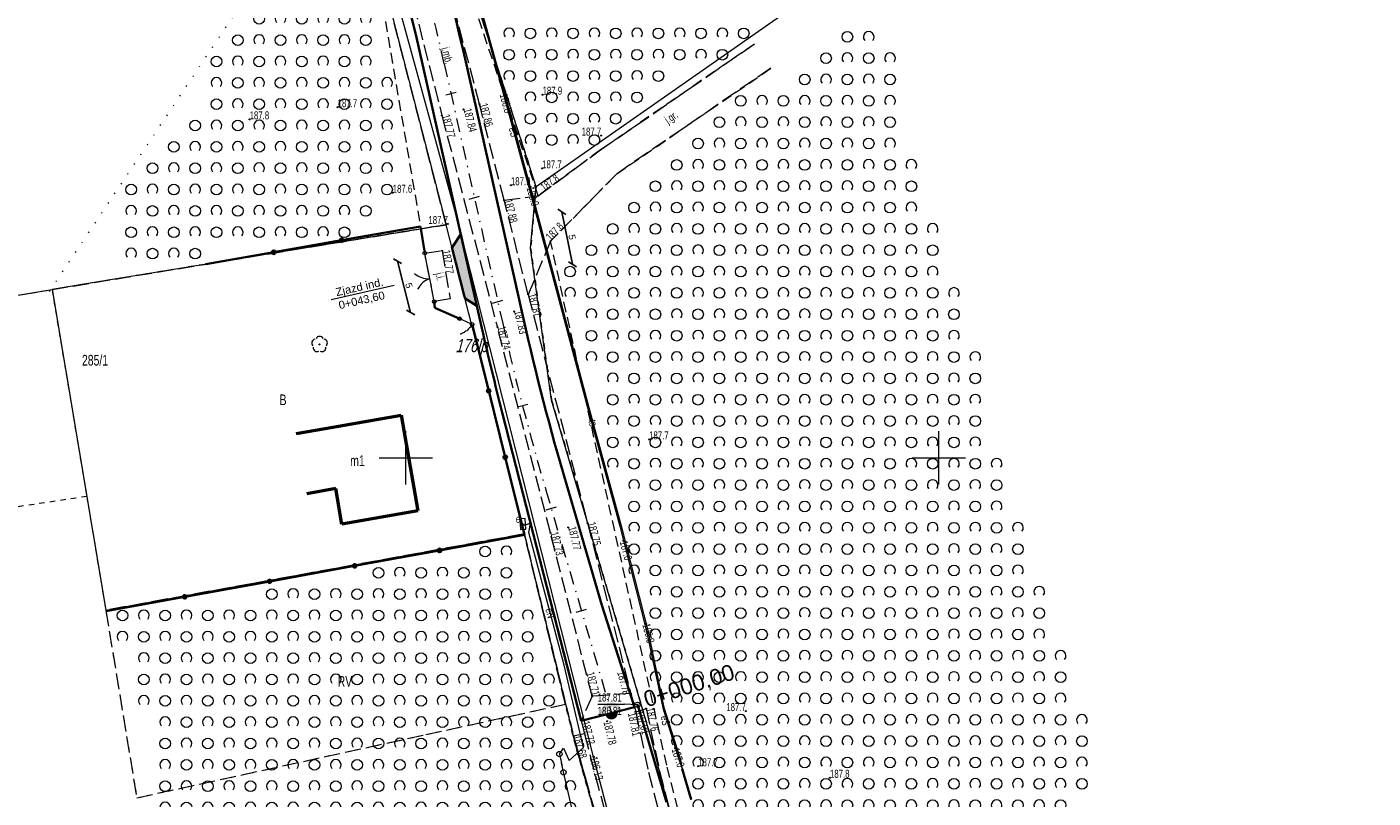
# Model space of a CAD drawing. Header units: millimetres. Extents: x 1024 to 29474, y -14562 to 6512.
# Tile 75 of 83: x 26632 to 26758, y 2933 to 3005. Entities that reach past the tile are written whole.
import ezdxf
from ezdxf.enums import TextEntityAlignment as Align

# ---------------------------------------------------------------- set-up
doc = ezdxf.new("R2010")
doc.units = ezdxf.units.MM
for name, pattern in [('1', [0]), ('2_14', [1, 0, -1]), ('2_OTKJ', [2, 1.5, -0.5]), ('2_OTZK', [1.5, 1, -0.5]), ('3_EGBU_A', [0]), ('4_SUEP_A', [0]), ('4_SULO', [0]), ('4_SUTP_A', [0]), ('4_SUWP', [0]), ('DASHDOT', [25.4, 12.7, -6.35, 0, -6.35]), ('EGDE', [0]), ('EGKK', [2, 1.5, -0.5]), ('EGUG', [1, 0.5, -0.5])]:
    doc.linetypes.add(name, pattern=pattern)
for name, color, linetype, lineweight in [('D.O. Kilometraż', 250, 'Continuous', 20), ('D.O. Kr 15x30', 7, 'Continuous', 35), ('D.O. ob 8x30', 4, 'Continuous', 25), ('D.O. opornik 12x25', 1, 'Continuous', 35), ('D.O. oś pikieta', 250, 'DASHDOT', 20), ('D.O. wymiarowanie', 7, 'Continuous', 15), ('Dzialki', 7, 'EGDE', 18), ('EGBB_E_T_0', 7, 'Continuous', 20), ('EGBB_L_1', 7, '3_EGBU_A', 50), ('Kontury', 3, 'EGKK', 18), ('Numery_dzialek', 7, 'Continuous', 9), ('Numery_konturow', 3, 'Continuous', 9), ('Numery_uzytkow', 3, 'Continuous', 9), ('OSN_EWID_T_0', 1, 'Continuous', 0), ('OTK_E_T_0', 7, 'Continuous', 0), ('OTK_L_0', 7, '2_OTKJ', 18), ('OTO_L_0', 7, 'Continuous', 35), ('OTO_L_1', 7, 'Continuous', 18), ('OTO_L_2', 7, 'Continuous', 18), ('OTR_T_0', 7, 'Continuous', 18), ('OTR_T_1', 7, 'Continuous', 18), ('OTZ_L_1', 7, '2_OTZK', 18), ('OTZ_T_0', 3, 'Continuous', 18), ('Podzial_sekcyjny_krzyze', 7, '1', 18), ('SUE_E_T_1', 1, 'Continuous', 0), ('SUE_T_4', 1, 'Continuous', 18), ('SUEP_E_T_0', 1, 'Continuous', 0), ('SUEP_L_0', 1, '4_SUEP_A', 18), ('SUER_T_0', 1, 'Continuous', 18), ('SUL_L_1', 7, '4_SULO', 35), ('SUP_T_0', 7, 'Continuous', 18), ('SUP_T_2', 7, 'Continuous', 18), ('SUTP_E_T_0', 30, 'Continuous', 0), ('SUTP_L_0', 30, '4_SUTP_A', 18), ('SUTR_T_0', 30, 'Continuous', 18), ('SUWP_L_0', 5, '4_SUWP', 18), ('SUWR_T_0', 5, 'Continuous', 18), ('Uzytki', 3, 'EGUG', 18)]:
    doc.layers.add(name, color=color, linetype=linetype, lineweight=lineweight)
doc.layers.add('D.O. kresk zjazd', color=7, linetype='Continuous', lineweight=18, true_color=0xfacfb6)
doc.styles.get("Standard").update_dxf_attribs({"font": 'arial.ttf'})
doc.dimstyles.new('ISO-25', dxfattribs={"dimscale": 0.25, "dimtxt": 2.5, "dimasz": 2.5, "dimexe": 1.25, "dimexo": 0.625, "dimtad": 1, "dimtxsty": 'Standard', "dimblk": 'OBLIQUE', "dimcen": 2.5, "dimse1": 1, "dimse2": 1, "dimadec": 0, "dimazin": 0, "dimtfac": 1, "dimtmove": 0, "dimatfit": 3, "dimfxl": 1, "dimarcsym": 0})

# ---------------------------------------------------------------- blocks, each defined once
blk = doc.blocks.new('_Oblique')
at = {"color": 0, "linetype": 'ByBlock', "lineweight": -2}
blk.add_line((-0.5, -0.5), (0.5, 0.5), dxfattribs=at)
blk = doc.blocks.new('*D190')
at = {"layer": 'D.O. wymiarowanie', "color": 0, "lineweight": -2}
blk.add_line((26682.8, 2982.87), (26681.79, 2987.78), dxfattribs=at)
at = {"layer": 'Defpoints', "color": 0}
for p in [(26678.18, 2987.04), (26681.79, 2987.78), (26679.19, 2982.13)]:
    blk.add_point(p, dxfattribs=at)
at = {"layer": 'D.O. wymiarowanie', "color": 0, "lineweight": -2, "xscale": 0.625, "yscale": 0.625, "zscale": 0.625}
for p, rotation in [((26681.79, 2987.78), 101.5911571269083), ((26682.8, 2982.87), 281.5911571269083)]:
    blk.add_blockref('_Oblique', p, dxfattribs=dict(at, rotation=rotation))
at = {"layer": 'D.O. wymiarowanie', "color": 0, "insert": (26682.76, 2985.42), "char_height": 0.625, "attachment_point": 5, "rotation": 281.5912}
blk.add_mtext('5', dxfattribs=at)
blk = doc.blocks.new('*D191')
at = {"layer": 'D.O. wymiarowanie', "color": 0, "lineweight": -2}
blk.add_line((26666.38, 2983.17), (26667.62, 2978.35), dxfattribs=at)
at = {"layer": 'Defpoints', "color": 0}
for p in [(26671.48, 2984.48), (26672.72, 2979.66), (26667.62, 2978.35)]:
    blk.add_point(p, dxfattribs=at)
at = {"layer": 'D.O. wymiarowanie', "color": 0, "lineweight": -2, "xscale": 0.625, "yscale": 0.625, "zscale": 0.625}
for p, rotation in [((26666.38, 2983.17), 104.4342420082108), ((26667.62, 2978.35), 284.4342420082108)]:
    blk.add_blockref('_Oblique', p, dxfattribs=dict(at, rotation=rotation))
at = {"layer": 'D.O. wymiarowanie', "color": 0, "insert": (26667.46, 2980.88), "char_height": 0.625, "attachment_point": 5, "rotation": 284.4342}
blk.add_mtext('5', dxfattribs=at)
blk = doc.blocks.new('2_OTRN')
at = {"linetype": 'Continuous'}
blk.add_circle((0, 0), 0.045, dxfattribs=at)
blk = doc.blocks.new('2_OTRS')
at = {"linetype": 'Continuous'}
blk.add_circle((0, 0), 0.045, dxfattribs=at)
blk = doc.blocks.new('2_OTZK')
at = {"linetype": 'Continuous'}
for centre in [(-1, 1), (1, -1)]:
    blk.add_circle(centre, 0.5, dxfattribs=at)
for centre, start, end in [((1, 1), 318.5904, 221.4096), ((-1, -1), 318.7031, 221.2969)]:
    blk.add_arc(centre, 0.5, start, end, dxfattribs=at)
blk = doc.blocks.new('2_OTZL')
at = {"linetype": 'Continuous'}
blk.add_circle((0, 0), 0.045, dxfattribs=at)
for centre, start, end in [((-0.36, 0.12), 102.1445, 221.86), ((0, 0.38), 30.1401, 149.8599), ((0.36, 0.12), 318.14, 77.8555), ((-0.22, -0.3), 174.1482, 293.8542), ((0.22, -0.3), 246.1458, 5.8518)]:
    blk.add_arc(centre, 0.375, start, end, dxfattribs=at)
blk = doc.blocks.new('4_SUES')
at = {"linetype": 'Continuous'}
for p, q in [((0.5, 0.25), (-0.5, 0.25)), ((-0.5, 0.25), (-0.5, -0.25)), ((0.5, -0.25), (0.5, 0.25)), ((-0.5, -0.25), (0.5, -0.25))]:
    blk.add_line(p, q, dxfattribs=at)
blk = doc.blocks.new('4_SUPS')
at = {"linetype": 'Continuous'}
blk.add_circle((0, 0), 0.0625, dxfattribs=at)
blk = doc.blocks.new('4_SUPP')
at = {"linetype": 'Continuous'}
blk.add_circle((0, 0), 0.25, dxfattribs=at)
blk = doc.blocks.new('4_SUPK')
at = {"linetype": 'Continuous'}
blk.add_circle((0, 0), 0.25, dxfattribs=at)
blk = doc.blocks.new('Wykno-Rudnik')
at = {"layer": 'Dzialki'}
for p, q in [((5947.19, 3284.14), (5526.34, 2990.12)), ((5504.14, 3040.12), (5517.9, 2986.58)), ((5526.34, 2990.12), (5510.14, 3040.44)), ((5525.83, 2984.38), (5526.34, 2990.12)), ((5517.9, 2986.58), (5495.24, 2982.86)), ((5521.07, 2974.24), (5517.9, 2986.58)), ((5527.8, 2970.15), (5525.83, 2984.38)), ((5495.24, 2982.86), (5484.89, 2981.16)), ((5450.38, 2975.45), (5480.95, 2980.5)), ((5484.89, 2981.16), (5480.95, 2980.5)), ((5480.95, 2980.5), (5485.99, 2950.45)), ((5524.29, 2961.56), (5521.07, 2974.24)), ((5537.16, 2938.33), (5527.8, 2970.15)), ((5525.24, 2957.6), (5524.29, 2961.56)), ((5485.99, 2950.45), (5525.24, 2957.6)), ((5525.24, 2957.6), (5530.03, 2937.81)), ((5530.03, 2937.81), (5538.48, 2908.01)), ((5545.05, 2907.23), (5537.16, 2938.33))]:
    blk.add_line(p, q, dxfattribs=at)
at = {"layer": 'EGBB_L_1', "linetype": '3_EGBU_A'}
for p, q in [((5506.57, 2967.48), (5513.68, 2968.72)), ((5513.68, 2968.72), (5515.26, 2959.78)), ((5503.85, 2967.01), (5506.57, 2967.48)), ((5507.55, 2961.85), (5504.85, 2961.37)), ((5508.14, 2958.52), (5507.55, 2961.85)), ((5515.26, 2959.78), (5508.14, 2958.52))]:
    blk.add_line(p, q, dxfattribs=at)
at = {"layer": 'Kontury'}
for p, q in [((5517.9, 2986.58), (5504.14, 3040.12)), ((5495.24, 2982.86), (5517.9, 2986.58)), ((5484.89, 2981.16), (5495.24, 2982.86)), ((5450.38, 2975.45), (5480.95, 2980.5)), ((5480.95, 2980.5), (5484.89, 2981.16)), ((5525.24, 2957.6), (5485.99, 2950.45)), ((5529.09, 2941.65), (5525.24, 2957.6)), ((5485.99, 2950.45), (5488.9, 2932.87)), ((5516, 2938.8), (5529.09, 2941.65)), ((5488.9, 2932.87), (5516, 2938.8))]:
    blk.add_line(p, q, dxfattribs=at)
at = {"layer": 'OTK_L_0', "linetype": '2_OTKJ'}
for p, q in [((5521.04, 2997.86), (5515.5, 3018.96)), ((5512.87, 3015.06), (5517.51, 2996.81)), ((5532.38, 2993.58), (5546.81, 3003.51)), ((5548.37, 3001.25), (5533.91, 2991.34)), ((5517.51, 2996.81), (5522.71, 2976.97)), ((5523.35, 2988.87), (5521.04, 2997.86)), ((5526.55, 2989.29), (5532.38, 2993.58)), ((5533.91, 2991.34), (5527.7, 2985.03)), ((5523.35, 2988.87), (5526.55, 2989.29)), ((5525.6, 2980.04), (5523.35, 2988.87)), ((5515.9, 2983.91), (5517.54, 2984.14)), ((5517.54, 2984.14), (5518.27, 2979.64)), ((5527.7, 2985.03), (5525.6, 2980.04)), ((5516.79, 2979.38), (5515.9, 2983.91)), ((5518.27, 2979.64), (5516.79, 2979.38)), ((5525.6, 2980.04), (5531.17, 2958.61)), ((5527.68, 2957.7), (5522.71, 2976.97)), ((5531.61, 2942.39), (5527.68, 2957.7)), ((5531.17, 2958.61), (5535.22, 2942.65)), ((5535.22, 2942.65), (5531.61, 2942.39)), ((5535.22, 2942.65), (5531.61, 2942.39)), ((5535.22, 2942.65), (5535.38, 2942.08)), ((5531.61, 2942.39), (5530.56, 2940.08)), ((5535.38, 2942.08), (5535.68, 2940.94)), ((5536.35, 2941.13), (5536.65, 2941.24)), ((5536.65, 2941.24), (5537.92, 2935.38)), ((5530.56, 2940.08), (5530.89, 2938.88)), ((5535.68, 2940.94), (5536.35, 2941.13)), ((5535.68, 2940.94), (5536.87, 2935.29)), ((5530.89, 2938.88), (5529.86, 2938.65)), ((5529.86, 2938.65), (5534.74, 2921.19)), ((5530.89, 2938.88), (5535.46, 2921.28)), ((5536.87, 2935.29), (5540.25, 2922.42)), ((5537.92, 2935.38), (5541.19, 2922.64))]:
    blk.add_line(p, q, dxfattribs=at)
at = {"layer": 'OTO_L_0'}
for p, q in [((5515.49, 2986.42), (5508.11, 2985.12)), ((5515.9, 2983.91), (5515.49, 2986.42)), ((5508.11, 2985.12), (5501.74, 2984)), ((5501.74, 2984), (5495.37, 2982.87)), ((5516.85, 2978.8), (5516.79, 2979.38)), ((5519.18, 2977.77), (5516.85, 2978.8)), ((5521.9, 2971.01), (5520.35, 2977.23)), ((5523.45, 2964.79), (5521.9, 2971.01)), ((5525.26, 2957.51), (5523.45, 2964.79)), ((5517.29, 2956.06), (5525.26, 2957.51)), ((5509.33, 2954.61), (5517.29, 2956.06)), ((5501.36, 2953.16), (5509.33, 2954.61)), ((5493.39, 2951.71), (5501.36, 2953.16)), ((5486.01, 2950.36), (5493.39, 2951.71))]:
    blk.add_line(p, q, dxfattribs=at)
for centre in [(5501.74, 2984), (5508.11, 2985.12), (5521.9, 2971.01), (5523.45, 2964.79), (5517.29, 2956.06), (5509.33, 2954.61), (5501.36, 2953.16), (5493.39, 2951.71)]:
    blk.add_circle(centre, 0.17, dxfattribs=at)
at = {"layer": 'OTO_L_1'}
for p, q in [((5516.23, 2982.26), (5515.9, 2983.91)), ((5516.52, 2980.79), (5516.23, 2982.26)), ((5516.79, 2979.38), (5516.47, 2981.03))]:
    blk.add_line(p, q, dxfattribs=at)
for centre in [(5515.9, 2983.91), (5516.79, 2979.38)]:
    blk.add_circle(centre, 0.17, dxfattribs=at)
for centre, start, end in [((5516.26, 2983.52), 229.0964, 273.1708), ((5517.02, 2979.63), 109.0597, 153.134)]:
    blk.add_arc(centre, 2, start, end, dxfattribs=at)
at = {"layer": 'OTO_L_2'}
for p, q in [((5519.77, 2977.5), (5519.18, 2977.77)), ((5519.67, 2976.53), (5519.59, 2976.49)), ((5519.75, 2976.59), (5519.67, 2976.53)), ((5519.84, 2976.64), (5519.75, 2976.59)), ((5520.35, 2977.23), (5519.77, 2977.5)), ((5519.9, 2976.71), (5519.84, 2976.64)), ((5519.98, 2976.78), (5519.9, 2976.71)), ((5520.05, 2976.84), (5519.98, 2976.78)), ((5520.11, 2976.91), (5520.05, 2976.84)), ((5520.18, 2976.99), (5520.11, 2976.91)), ((5520.24, 2977.07), (5520.18, 2976.99)), ((5520.29, 2977.15), (5520.24, 2977.07)), ((5520.35, 2977.23), (5520.29, 2977.15)), ((5519.25, 2976.33), (5519.22, 2976.32)), ((5519.35, 2976.36), (5519.25, 2976.33)), ((5519.43, 2976.4), (5519.35, 2976.36)), ((5519.51, 2976.44), (5519.43, 2976.4)), ((5519.59, 2976.49), (5519.51, 2976.44))]:
    blk.add_line(p, q, dxfattribs=at)
for centre in [(5519.18, 2977.77), (5520.35, 2977.23)]:
    blk.add_circle(centre, 0.17, dxfattribs=at)
at = {"layer": 'OTZ_L_1', "linetype": '2_OTZK'}
for p, q in [((5526.55, 2989.29), (5514.9, 3023.9)), ((5510.7, 3014.5), (5515.49, 2986.42)), ((5546.81, 3003.51), (5532.38, 2993.58)), ((5533.91, 2991.34), (5548.37, 3001.25)), ((5532.38, 2993.58), (5526.55, 2989.29)), ((5527.7, 2985.03), (5533.91, 2991.34)), ((5515.49, 2986.42), (5495.37, 2982.87)), ((5538.59, 2935.92), (5527.7, 2985.03)), ((5486.01, 2950.36), (5525.26, 2957.51)), ((5525.26, 2957.51), (5529.86, 2938.65)), ((5529.86, 2938.65), (5534.74, 2921.19)), ((5548.26, 2898.48), (5538.59, 2935.92))]:
    blk.add_line(p, q, dxfattribs=at)
at = {"layer": 'OTZ_L_1', "linetype": '2_14'}
blk.add_line((5480.71, 2980.33), (5508.63, 3022.11), dxfattribs=at)
at = {"layer": 'Podzial_sekcyjny_krzyze'}
for p, q in [((5514.12, 2962.24), (5514.12, 2967.24)), ((5564.12, 2962.24), (5564.12, 2967.24)), ((5511.62, 2964.74), (5516.62, 2964.74)), ((5561.62, 2964.74), (5566.62, 2964.74))]:
    blk.add_line(p, q, dxfattribs=at)
at = {"layer": 'SUEP_L_0', "linetype": '4_SUEP_A'}
for p, q in [((5520.39, 3009.32), (5523.45, 2998.22)), ((5523.45, 2998.22), (5525.91, 2989.15)), ((5525.91, 2989.15), (5531.16, 2969.45)), ((5531.16, 2969.45), (5534.19, 2958.34)), ((5525.27, 2958.38), (5525.1, 2958.53)), ((5525.83, 2958.6), (5525.27, 2958.38)), ((5525.67, 2957.73), (5525.83, 2958.6)), ((5528.97, 2945.29), (5525.67, 2957.73)), ((5534.19, 2958.34), (5536.71, 2948.48)), ((5536.71, 2948.48), (5538.22, 2941.3)), ((5530.8, 2937.6), (5528.97, 2945.29)), ((5538.22, 2941.3), (5539.69, 2936.58)), ((5528.53, 2936.98), (5528.91, 2937.54)), ((5528.91, 2937.54), (5529.43, 2936.37)), ((5529.43, 2936.37), (5530.8, 2937.6)), ((5528.53, 2936.98), (5528.72, 2936.13)), ((5529.86, 2931.26), (5528.72, 2936.13)), ((5539.69, 2936.58), (5540.03, 2935.6)), ((5540.03, 2935.6), (5540.87, 2932.71))]:
    blk.add_line(p, q, dxfattribs=at)
at = {"layer": 'SUL_L_1', "linetype": '4_SULO'}
for p, q in [((5536.03, 2941.02), (5535.84, 2941.59)), ((5538.56, 2932.47), (5536.03, 2941.02)), ((5540.87, 2932.71), (5540.03, 2935.6))]:
    blk.add_line(p, q, dxfattribs=at)
at = {"layer": 'SUP_T_2', "linetype": 'Continuous', "lineweight": 0}
for p, q in [((5528.64, 2936.49), (5528.75, 2936.01)), ((5528.7, 2936.25), (5528.8, 2935.76))]:
    blk.add_line(p, q, dxfattribs=at)
at = {"layer": 'SUTP_L_0', "linetype": '4_SUTP_A'}
for p, q in [((5520.48, 3009.36), (5523.56, 2998.24)), ((5523.56, 2998.24), (5526.05, 2989.19)), ((5526.05, 2989.19), (5531.28, 2969.46)), ((5531.28, 2969.46), (5534.32, 2958.36)), ((5534.32, 2958.36), (5536.85, 2948.44)), ((5536.85, 2948.44), (5538.31, 2941.35)), ((5538.31, 2941.35), (5539.84, 2936.56)), ((5539.84, 2936.56), (5540.03, 2935.6)), ((5540.03, 2935.6), (5540.87, 2932.71))]:
    blk.add_line(p, q, dxfattribs=at)
at = {"layer": 'SUTR_T_0', "linetype": 'Continuous', "lineweight": 0}
for p in [(5532.12, 2941.65), (5535.84, 2941.59)]:
    blk.add_line(p, (5534.62, 2941.65), dxfattribs=at)
at = {"layer": 'SUWP_L_0', "linetype": '4_SUWP'}
for p, q in [((5518.97, 2987.04), (5505.77, 3035.16)), ((5531.73, 2936.71), (5518.97, 2987.04)), ((5546.72, 2879.97), (5531.73, 2936.71))]:
    blk.add_line(p, q, dxfattribs=at)
at = {"layer": 'Uzytki'}
for p, q in [((5517.9, 2986.58), (5504.14, 3040.12)), ((5510.14, 3040.44), (5526.34, 2990.12)), ((5526.34, 2990.12), (5525.83, 2984.38)), ((5517.9, 2986.58), (5495.24, 2982.86)), ((5521.07, 2974.24), (5517.9, 2986.58)), ((5525.83, 2984.38), (5527.8, 2970.15)), ((5495.24, 2982.86), (5484.89, 2981.16)), ((5450.38, 2975.45), (5480.95, 2980.5)), ((5484.89, 2981.16), (5480.95, 2980.5)), ((5480.95, 2980.5), (5484.21, 2961.11)), ((5524.29, 2961.56), (5521.07, 2974.24)), ((5527.8, 2970.15), (5537.16, 2938.33)), ((5525.24, 2957.6), (5524.29, 2961.56)), ((5484.21, 2961.11), (5441.65, 2954.74)), ((5484.21, 2961.11), (5485.99, 2950.45)), ((5485.99, 2950.45), (5525.24, 2957.6)), ((5529.09, 2941.65), (5525.24, 2957.6)), ((5485.99, 2950.45), (5488.9, 2932.87)), ((5516, 2938.8), (5529.09, 2941.65)), ((5530.03, 2937.81), (5529.09, 2941.65)), ((5488.9, 2932.87), (5516, 2938.8)), ((5538.48, 2908.01), (5530.03, 2937.81)), ((5537.16, 2938.33), (5545.05, 2907.23))]:
    blk.add_line(p, q, dxfattribs=at)
at = {"layer": 'OTR_T_0'}
for p in [(5517.51, 2996.81), (5519.53, 2997.38), (5521.04, 2997.86), (5523.35, 2988.87), (5517.54, 2984.14), (5525.6, 2980.04), (5524.28, 2978.45), (5522.71, 2976.97), (5527.68, 2957.7), (5529.35, 2958.21), (5531.17, 2958.61), (5531.61, 2942.39), (5535.22, 2942.65), (5536.65, 2941.24), (5533.02, 2940.05), (5535.68, 2940.94), (5529.86, 2938.67), (5530.89, 2938.88)]:
    blk.add_blockref('2_OTRS', p, dxfattribs=at)
at = {"layer": 'OTR_T_1'}
for p in [(5526.95, 2998.76), (5507.73, 2997.59), (5499.48, 2996.45), (5532.45, 2994.93), (5526.91, 2991.86), (5512.9, 2989.57), (5523.98, 2990.28), (5526.55, 2989.29), (5518.08, 2986.65), (5527.7, 2985.03), (5536.94, 2966.46), (5546.01, 2941), (5541.54, 2935.83), (5553.9, 2934.75)]:
    blk.add_blockref('2_OTRN', p, dxfattribs=at)
at = {"layer": 'OTZ_L_1'}
for p in [(5524.81, 3005.51), (5528.81, 3005.51), (5532.81, 3005.51), (5536.81, 3005.51), (5540.81, 3005.51), (5544.81, 3005.51), (5501.37, 3004.87), (5505.37, 3004.87), (5509.37, 3004.87), (5499.37, 3002.87), (5503.37, 3002.87), (5507.37, 3002.87), (5526.81, 3003.51), (5530.81, 3003.51), (5534.81, 3003.51), (5538.81, 3003.51), (5542.81, 3003.51), (5556.53, 3003.18), (5524.81, 3001.51), (5528.81, 3001.51), (5532.81, 3001.51), (5536.81, 3001.51), (5497.37, 3000.87), (5501.37, 3000.87), (5505.37, 3000.87), (5509.37, 3000.87), (5554.53, 3001.18), (5558.53, 3001.18), (5526.81, 2999.51), (5530.81, 2999.51), (5534.81, 2999.51), (5552.53, 2999.18), (5556.53, 2999.18), (5499.37, 2998.87), (5503.37, 2998.87), (5507.37, 2998.87), (5511.37, 2998.87), (5497.37, 2996.87), (5501.37, 2996.87), (5505.37, 2996.87), (5509.37, 2996.87), (5528.81, 2997.51), (5532.81, 2997.51), (5546.53, 2997.18), (5550.53, 2997.18), (5554.53, 2997.18), (5558.53, 2997.18), (5526.81, 2995.51), (5530.81, 2995.51), (5495.37, 2994.87), (5499.37, 2994.87), (5503.37, 2994.87), (5507.37, 2994.87), (5511.37, 2994.87), (5544.53, 2995.18), (5548.53, 2995.18), (5552.53, 2995.18), (5556.53, 2995.18), (5493.37, 2992.87), (5497.37, 2992.87), (5501.37, 2992.87), (5505.37, 2992.87), (5509.37, 2992.87), (5542.53, 2993.18), (5546.53, 2993.18), (5550.53, 2993.18), (5554.53, 2993.18), (5558.53, 2993.18), (5491.37, 2990.87), (5495.37, 2990.87), (5499.37, 2990.87), (5503.37, 2990.87), (5507.37, 2990.87), (5511.37, 2990.87), (5540.53, 2991.18), (5544.53, 2991.18), (5548.53, 2991.18), (5552.53, 2991.18), (5556.53, 2991.18), (5560.53, 2991.18), (5538.53, 2989.18), (5542.53, 2989.18), (5546.53, 2989.18), (5550.53, 2989.18), (5554.53, 2989.18), (5558.53, 2989.18), (5489.37, 2988.87), (5493.37, 2988.87), (5497.37, 2988.87), (5501.37, 2988.87), (5505.37, 2988.87), (5509.37, 2988.87), (5491.37, 2986.87), (5495.37, 2986.87), (5499.37, 2986.87), (5503.37, 2986.87), (5507.37, 2986.87), (5536.53, 2987.18), (5540.53, 2987.18), (5544.53, 2987.18), (5548.53, 2987.18), (5552.53, 2987.18), (5556.53, 2987.18), (5560.53, 2987.18), (5534.53, 2985.18), (5538.53, 2985.18), (5542.53, 2985.18), (5546.53, 2985.18), (5550.53, 2985.18), (5554.53, 2985.18), (5558.53, 2985.18), (5562.53, 2985.18), (5489.37, 2984.87), (5493.37, 2984.87), (5532.53, 2983.18), (5536.53, 2983.18), (5540.53, 2983.18), (5544.53, 2983.18), (5548.53, 2983.18), (5552.53, 2983.18), (5556.53, 2983.18), (5560.53, 2983.18), (5530.53, 2981.18), (5534.53, 2981.18), (5538.53, 2981.18), (5542.53, 2981.18), (5546.53, 2981.18), (5550.53, 2981.18), (5554.53, 2981.18), (5558.53, 2981.18), (5562.53, 2981.18), (5532.53, 2979.18), (5536.53, 2979.18), (5540.53, 2979.18), (5544.53, 2979.18), (5548.53, 2979.18), (5552.53, 2979.18), (5556.53, 2979.18), (5560.53, 2979.18), (5564.53, 2979.18), (5534.53, 2977.18), (5538.53, 2977.18), (5542.53, 2977.18), (5546.53, 2977.18), (5550.53, 2977.18), (5554.53, 2977.18), (5558.53, 2977.18), (5562.53, 2977.18), (5532.53, 2975.18), (5536.53, 2975.18), (5540.53, 2975.18), (5544.53, 2975.18), (5548.53, 2975.18), (5552.53, 2975.18), (5556.53, 2975.18), (5560.53, 2975.18), (5564.53, 2975.18), (5534.53, 2973.18), (5538.53, 2973.18), (5542.53, 2973.18), (5546.53, 2973.18), (5550.53, 2973.18), (5554.53, 2973.18), (5558.53, 2973.18), (5562.53, 2973.18), (5566.53, 2973.18), (5536.53, 2971.18), (5540.53, 2971.18), (5544.53, 2971.18), (5548.53, 2971.18), (5552.53, 2971.18), (5556.53, 2971.18), (5560.53, 2971.18), (5564.53, 2971.18), (5534.53, 2969.18), (5538.53, 2969.18), (5542.53, 2969.18), (5546.53, 2969.18), (5550.53, 2969.18), (5554.53, 2969.18), (5558.53, 2969.18), (5562.53, 2969.18), (5566.53, 2969.18), (5536.53, 2967.18), (5540.53, 2967.18), (5544.53, 2967.18), (5548.53, 2967.18), (5552.53, 2967.18), (5556.53, 2967.18), (5560.53, 2967.18), (5564.53, 2967.18), (5534.53, 2965.18), (5538.53, 2965.18), (5542.53, 2965.18), (5546.53, 2965.18), (5550.53, 2965.18), (5554.53, 2965.18), (5558.53, 2965.18), (5562.53, 2965.18), (5566.53, 2965.18), (5536.53, 2963.18), (5540.53, 2963.18), (5544.53, 2963.18), (5548.53, 2963.18), (5552.53, 2963.18), (5556.53, 2963.18), (5560.53, 2963.18), (5564.53, 2963.18), (5568.53, 2963.18), (5538.53, 2961.18), (5542.53, 2961.18), (5546.53, 2961.18), (5550.53, 2961.18), (5554.53, 2961.18), (5558.53, 2961.18), (5562.53, 2961.18), (5566.53, 2961.18), (5536.53, 2959.18), (5540.53, 2959.18), (5544.53, 2959.18), (5548.53, 2959.18), (5552.53, 2959.18), (5556.53, 2959.18), (5560.53, 2959.18), (5564.53, 2959.18), (5568.53, 2959.18), (5538.53, 2957.18), (5542.53, 2957.18), (5546.53, 2957.18), (5550.53, 2957.18), (5554.53, 2957.18), (5558.53, 2957.18), (5562.53, 2957.18), (5566.53, 2957.18), (5570.53, 2957.18), (5522.56, 2954.96), (5536.53, 2955.18), (5540.53, 2955.18), (5544.53, 2955.18), (5548.53, 2955.18), (5552.53, 2955.18), (5556.53, 2955.18), (5560.53, 2955.18), (5564.53, 2955.18), (5568.53, 2955.18), (5512.56, 2952.96), (5516.56, 2952.96), (5520.56, 2952.96), (5538.53, 2953.18), (5542.53, 2953.18), (5546.53, 2953.18), (5550.53, 2953.18), (5554.53, 2953.18), (5558.53, 2953.18), (5562.53, 2953.18), (5566.53, 2953.18), (5570.53, 2953.18), (5540.53, 2951.18), (5544.53, 2951.18), (5548.53, 2951.18), (5552.53, 2951.18), (5556.53, 2951.18), (5560.53, 2951.18), (5564.53, 2951.18), (5568.53, 2951.18), (5572.53, 2951.18), (5502.56, 2950.96), (5506.56, 2950.96), (5510.56, 2950.96), (5514.56, 2950.96), (5518.56, 2950.96), (5522.56, 2950.96), (5488.56, 2948.96), (5492.56, 2948.96), (5496.56, 2948.96), (5500.56, 2948.96), (5504.56, 2948.96), (5508.56, 2948.96), (5512.56, 2948.96), (5516.56, 2948.96), (5520.56, 2948.96), (5524.56, 2948.96), (5538.53, 2949.18), (5542.53, 2949.18), (5546.53, 2949.18), (5550.53, 2949.18), (5554.53, 2949.18), (5558.53, 2949.18), (5562.53, 2949.18), (5566.53, 2949.18), (5570.53, 2949.18), (5490.56, 2946.96), (5494.56, 2946.96), (5498.56, 2946.96), (5502.56, 2946.96), (5506.56, 2946.96), (5510.56, 2946.96), (5514.56, 2946.96), (5518.56, 2946.96), (5522.56, 2946.96), (5540.53, 2947.18), (5544.53, 2947.18), (5548.53, 2947.18), (5552.53, 2947.18), (5556.53, 2947.18), (5560.53, 2947.18), (5564.53, 2947.18), (5568.53, 2947.18), (5572.53, 2947.18), (5492.56, 2944.96), (5496.56, 2944.96), (5500.56, 2944.96), (5504.56, 2944.96), (5508.56, 2944.96), (5512.56, 2944.96), (5516.56, 2944.96), (5520.56, 2944.96), (5524.56, 2944.96), (5538.53, 2945.18), (5542.53, 2945.18), (5546.53, 2945.18), (5550.53, 2945.18), (5554.53, 2945.18), (5558.53, 2945.18), (5562.53, 2945.18), (5566.53, 2945.18), (5570.53, 2945.18), (5574.53, 2945.18), (5490.56, 2942.96), (5494.56, 2942.96), (5498.56, 2942.96), (5502.56, 2942.96), (5506.56, 2942.96), (5510.56, 2942.96), (5514.56, 2942.96), (5518.56, 2942.96), (5522.56, 2942.96), (5526.56, 2942.96), (5540.53, 2943.18), (5544.53, 2943.18), (5548.53, 2943.18), (5552.53, 2943.18), (5556.53, 2943.18), (5560.53, 2943.18), (5564.53, 2943.18), (5568.53, 2943.18), (5572.53, 2943.18), (5492.56, 2940.96), (5496.56, 2940.96), (5500.56, 2940.96), (5504.56, 2940.96), (5508.56, 2940.96), (5512.56, 2940.96), (5516.56, 2940.96), (5520.56, 2940.96), (5524.56, 2940.96), (5542.53, 2941.18), (5546.53, 2941.18), (5550.53, 2941.18), (5554.53, 2941.18), (5558.53, 2941.18), (5562.53, 2941.18), (5566.53, 2941.18), (5570.53, 2941.18), (5574.53, 2941.18), (5494.56, 2938.96), (5498.56, 2938.96), (5502.56, 2938.96), (5506.56, 2938.96), (5510.56, 2938.96), (5514.56, 2938.96), (5518.56, 2938.96), (5522.56, 2938.96), (5526.56, 2938.96), (5540.53, 2939.18), (5544.53, 2939.18), (5548.53, 2939.18), (5552.53, 2939.18), (5556.53, 2939.18), (5560.53, 2939.18), (5564.53, 2939.18), (5568.53, 2939.18), (5572.53, 2939.18), (5576.53, 2939.18), (5542.53, 2937.18), (5546.53, 2937.18), (5550.53, 2937.18), (5554.53, 2937.18), (5558.53, 2937.18), (5562.53, 2937.18), (5566.53, 2937.18), (5570.53, 2937.18), (5574.53, 2937.18), (5492.56, 2936.96), (5496.56, 2936.96), (5500.56, 2936.96), (5504.56, 2936.96), (5508.56, 2936.96), (5512.56, 2936.96), (5516.56, 2936.96), (5520.56, 2936.96), (5524.56, 2936.96), (5494.56, 2934.96), (5498.56, 2934.96), (5502.56, 2934.96), (5506.56, 2934.96), (5510.56, 2934.96), (5514.56, 2934.96), (5518.56, 2934.96), (5522.56, 2934.96), (5526.56, 2934.96), (5544.53, 2935.18), (5548.53, 2935.18), (5552.53, 2935.18), (5556.53, 2935.18), (5560.53, 2935.18), (5564.53, 2935.18), (5568.53, 2935.18), (5572.53, 2935.18), (5576.53, 2935.18), (5492.56, 2932.96), (5496.56, 2932.96), (5500.56, 2932.96), (5504.56, 2932.96), (5508.56, 2932.96), (5512.56, 2932.96), (5516.56, 2932.96), (5520.56, 2932.96), (5524.56, 2932.96), (5528.56, 2932.96), (5542.53, 2933.18), (5546.53, 2933.18), (5550.53, 2933.18), (5554.53, 2933.18), (5558.53, 2933.18), (5562.53, 2933.18), (5566.53, 2933.18), (5570.53, 2933.18), (5574.53, 2933.18)]:
    blk.add_blockref('2_OTZK', p, dxfattribs=at)
at = {"layer": 'OTZ_T_0'}
blk.add_blockref('2_OTZL', (5506.04, 2975.36), dxfattribs=at)
at = {"layer": 'SUE_T_4', "rotation": 93.96445967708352}
blk.add_blockref('4_SUES', (5525.1, 2958.53), dxfattribs=at)
at = {"layer": 'SUER_T_0'}
for p in [(5523.76, 2997.09), (5534.55, 2956.94), (5539.4, 2937.52)]:
    blk.add_blockref('4_SUPS', p, dxfattribs=at)
at = {"layer": 'SUP_T_0'}
blk.add_blockref('4_SUPK', (5535.84, 2941.59), dxfattribs=at)
at = {"layer": 'SUP_T_2'}
for p in [(5528.53, 2936.98), (5528.91, 2935.27)]:
    blk.add_blockref('4_SUPP', p, dxfattribs=at)
at = {"layer": 'SUTR_T_0'}
for p in [(5525.8, 2990.12), (5536.66, 2949.18), (5535.84, 2941.59), (5536.03, 2941.02)]:
    blk.add_blockref('4_SUPS', p, dxfattribs=at)
at = {"layer": 'SUWR_T_0'}
blk.add_blockref('4_SUPS', (5531.73, 2936.71), dxfattribs=at)
at = {"layer": 'EGBB_E_T_0', "width": 0.7}
blk.add_text('m1', height=1, dxfattribs=at).set_placement((5509.59, 2964.46), align=Align.MIDDLE)
at = {"layer": 'Numery_dzialek', "width": 0.7}
blk.add_text('285/1', height=1, dxfattribs=at).set_placement((5483.76, 2974.38), align=Align.TOP_LEFT)
at = {"layer": 'Numery_konturow', "width": 0.7}
blk.add_text('RV', height=1, dxfattribs=at).set_placement((5507.74, 2944.28), align=Align.TOP_LEFT)
at = {"layer": 'Numery_uzytkow', "width": 0.7}
for s, p in [('B', (5502.29, 2970.67)), ('R', (5507.74, 2944.28))]:
    blk.add_text(s, height=1, dxfattribs=at).set_placement(p, align=Align.TOP_LEFT)
at = {"layer": 'OSN_EWID_T_0', "oblique": 15, "width": 0.7}
blk.add_text('176lp', height=1.25, dxfattribs=at).set_placement((5521.76, 2974.63), align=Align.RIGHT)
at = {"layer": 'OTK_E_T_0', "lineweight": 9, "width": 0.7}
blk.add_text('j.mb.', height=0.75, rotation=284.265, dxfattribs=at).set_placement((5517.46, 3003.11))
for s, rotation, p in [('j.gr.', 34.4244, (5539.06, 2996.58)), ('j.i.', 284.9809, (5517.24, 2981.71))]:
    blk.add_text(s, height=0.75, rotation=rotation, dxfattribs=at).set_placement(p, align=Align.MIDDLE)
at = {"layer": 'OTR_T_0', "lineweight": 9, "width": 0.7}
for s, rotation, p in [('187.77', 284.6867, (5517.51, 2996.81)), ('187.84', 283.9155, (5519.53, 2997.38)), ('187.86', 284.4105, (5521.04, 2997.86)), ('187.88', 284.2955, (5523.35, 2988.87)), ('187.77', 279.2144, (5517.54, 2984.14)), ('187.87', 284.5697, (5525.6, 2980.04)), ('187.83', 283.1595, (5524.28, 2978.45)), ('187.74', 284.4622, (5522.71, 2976.97)), ('187.73', 284.226, (5527.68, 2957.7)), ('187.77', 283.057, (5529.35, 2958.21)), ('187.75', 284.2088, (5531.17, 2958.61)), ('187.76', 282.2282, (5536.65, 2941.24)), ('187.68', 284.7293, (5529.86, 2938.67))]:
    blk.add_text(s, height=0.75, rotation=rotation, dxfattribs=at).set_placement(p)
blk.add_text('187.71', height=0.75, rotation=284.3967, dxfattribs=at).set_placement((5531.61, 2942.39), align=Align.RIGHT)
blk.add_text('187.78', height=0.75, rotation=284.2388, dxfattribs=at).set_placement((5535.22, 2942.65), align=Align.TOP_RIGHT)
blk.add_text('187.73', height=0.75, rotation=284.5559, dxfattribs=at).set_placement((5530.89, 2938.88), align=Align.CENTER)
blk.add_text('187.78', height=0.75, rotation=283.387, dxfattribs=at).set_placement((5533.02, 2940.05), align=Align.MIDDLE_LEFT)
blk.add_text('187.81', height=0.75, rotation=281.8938, dxfattribs=at).set_placement((5535.68, 2940.94), align=Align.TOP_LEFT)
at = {"layer": 'OTR_T_1', "lineweight": 9, "width": 0.7}
for s, p in [('187.9', (5526.95, 2998.76)), ('187.7', (5507.73, 2997.59)), ('187.8', (5499.48, 2996.45)), ('187.7', (5526.91, 2991.86)), ('187.9', (5523.98, 2990.28)), ('187.6', (5512.9, 2989.57)), ('187.7', (5536.94, 2966.46)), ('187.7', (5541.54, 2935.83)), ('187.8', (5553.9, 2934.75))]:
    blk.add_text(s, height=0.75, dxfattribs=at).set_placement(p)
for p in [(5532.45, 2994.93), (5518.08, 2986.65), (5546.01, 2941)]:
    blk.add_text('187.7', height=0.75, dxfattribs=at).set_placement(p, align=Align.RIGHT)
for rotation, p in [(36.3475, (5527.1, 2989.69)), (45.4576, (5527.7, 2985.03))]:
    blk.add_text('187.8', height=0.75, rotation=rotation, dxfattribs=at).set_placement(p)
at = {"layer": 'SUE_E_T_1', "lineweight": 9, "width": 0.7}
blk.add_text('e', height=0.75, dxfattribs=at).set_placement((5524.85, 2959.01), align=Align.MIDDLE_RIGHT)
at = {"layer": 'SUEP_E_T_0', "lineweight": 9, "width": 0.7}
for s, rotation, p in [('eS', 285.4122, (5524.25, 2995.27)), ('eN', 284.8569, (5527.68, 2950.18)), ('eS', 281.8766, (5538.47, 2940.12))]:
    blk.add_text(s, height=0.75, rotation=rotation, dxfattribs=at).set_placement(p, align=Align.MIDDLE)
at = {"layer": 'SUER_T_0', "lineweight": 9, "width": 0.7}
blk.add_text('186.8', height=0.75, rotation=285.1749, dxfattribs=at).set_placement((5523.76, 2997.09), align=Align.MIDDLE_RIGHT)
for rotation, p in [(284.3366, (5534.55, 2956.94)), (287.2987, (5539.4, 2937.52))]:
    blk.add_text('187.0', height=0.75, rotation=rotation, dxfattribs=at).set_placement(p, align=Align.MIDDLE_LEFT)
at = {"layer": 'SUTP_E_T_0', "lineweight": 9, "width": 0.7}
blk.add_text('ts', height=0.75, rotation=285.3162, dxfattribs=at).set_placement((5531.68, 2968), align=Align.MIDDLE)
at = {"layer": 'SUTR_T_0', "lineweight": 9, "width": 0.7}
for s, rotation, p in [('186.9', 285.3836, (5525.8, 2990.12)), ('186.8', 284.3077, (5536.66, 2949.18)), ('187.01', 286.4838, (5536.03, 2941.02))]:
    blk.add_text(s, height=0.75, rotation=rotation, dxfattribs=at).set_placement(p, align=Align.MIDDLE_LEFT)
for s, p in [('187.81', (5532.12, 2942.65)), ('186.81', (5532.12, 2941.4))]:
    blk.add_text(s, height=0.75, dxfattribs=at).set_placement(p, align=Align.TOP_LEFT)
at = {"layer": 'SUWR_T_0', "lineweight": 9, "width": 0.7}
blk.add_text('186.13', height=0.75, rotation=284.7987, dxfattribs=at).set_placement((5531.73, 2936.71), align=Align.MIDDLE_LEFT)

msp = doc.modelspace()

# ---------------------------------------------------------------- hatches: boundary and pattern name
at = {"layer": 'D.O. kresk zjazd'}
h = msp.add_hatch(dxfattribs=at)
h.set_pattern_fill('FINETTA', color=256, scale=0.005, angle=90, style=2)
h.set_pattern_definition([(90, (17153.0421, -0.127), (-0.381, 0.381), [0.254, -0.508]), (90, (17152.9151, 0.254), (-0.381, 0.381), [0.254, -0.508]), (180, (17153.0421, 0), (-0.381, -0.381), [0.508, -0.254]), (135, (17153.0421, 0.127), (-0.381, -0.381), [0.179605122, -0.359210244]), (225, (17153.0421, -0.127), (0.381, -0.381), [0.179605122, -0.359210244])])
h.paths.add_polyline_path([(26671.75, 2984.801), (26671.561, 2984.502), (26671.483, 2984.484), (26672.724, 2979.664), (26672.937, 2979.529), (26673.824, 2978.969), (26673.832, 2978.964), (26672.537, 2984.722), (26672.317, 2985.697), (26672.317, 2985.697)])
h.paths.add_polyline_path([(26294.128, 3057.862), (26294.905, 3057.14), (26295.185, 3056.879), (26295.209, 3056.206), (26300.201, 3056.49), (26300.201, 3056.49), (26300.18, 3057.083), (26300.427, 3057.342), (26301.169, 3058.119)])
h.paths.add_polyline_path([(26238.302, 3056.304), (26238.754, 3055.867), (26243.774, 3055.891), (26244.307, 3056.406)])
at = {"layer": 'D.O. oś pikieta', "ltscale": 0.3}
h = msp.add_hatch(color=256, dxfattribs=at)
h.dxf.hatch_style = 1
h.paths.add_polyline_path([(26686.2, 2941.789), (26686.299, 2941.402, 0.417201), (26685.869, 2940.666), (26685.482, 2940.563, -0.417201)])
h.paths.add_polyline_path([(26686.2, 2941.789, -0.4112324), (26687.414, 2941.079), (26687.028, 2940.976, 0.4112324), (26686.299, 2941.402)])
h = msp.add_hatch(color=256, dxfattribs=at)
h.dxf.hatch_style = 1
h.paths.add_polyline_path([(26686.2, 2941.789), (26686.299, 2941.402, 0.417201), (26685.869, 2940.666), (26685.482, 2940.563, -0.417201)])
h.paths.add_polyline_path([(26686.2, 2941.789, -0.4112324), (26687.414, 2941.079), (26687.028, 2940.976, 0.4112324), (26686.299, 2941.402)])
h = msp.add_hatch(color=256, dxfattribs=at)
h.dxf.hatch_style = 1
h.paths.add_polyline_path([(26687.028, 2940.976, -0.4142136), (26686.603, 2940.241, -0.4142136), (26685.869, 2940.666), (26686.448, 2940.821)])
h = msp.add_hatch(color=256, dxfattribs=at)
h.dxf.hatch_style = 1
h.paths.add_polyline_path([(26687.028, 2940.976, -0.4142136), (26686.603, 2940.241, -0.4142136), (26685.869, 2940.666), (26686.448, 2940.821)])

# ---------------------------------------------------------------- linework, layer by layer
at = {"layer": 'D.O. Kilometraż', "ltscale": 0.3}
msp.add_line((26666.084, 2980.87), (26660.178, 2979.527), dxfattribs=at)
at = {"layer": 'D.O. Kr 15x30'}
for p, q in [((26672.72, 3002.107), (26678.205, 2977.758)), ((26668.818, 3001.228), (26674.303, 2976.879)), ((26676.217, 2968.98), (26683.604, 2940.082)), ((26682.222, 2962.275), (26685.563, 2950.917)), ((26685.563, 2950.917), (26688.609, 2941.382)), ((26688.609, 2941.382), (26683.604, 2940.082))]:
    msp.add_line(p, q, dxfattribs=at)
for centre, radius, start, end in [((26329.326, 2924.749), 352, 12.69529, 15.65437), ((26329.326, 2924.749), 348, 12.69529, 15.65437), ((26920.142, 3032.26), 252, 192.69529, 194.54339), ((26920.142, 3032.26), 248, 192.69529, 196.39149)]:
    msp.add_arc(centre, radius, start, end, dxfattribs=at)
at = {"layer": 'D.O. opornik 12x25', "color": 6}
for p, q in [((26672.317, 2985.697), (26671.561, 2984.502)), ((26672.647, 2979.954), (26671.483, 2984.484)), ((26672.647, 2979.954), (26672.724, 2979.664)), ((26673.832, 2978.964), (26672.724, 2979.664))]:
    msp.add_line(p, q, dxfattribs=at)
at = {"layer": 'D.O. opornik 12x25'}
for p, q in [((26673.832, 2978.964), (26672.317, 2985.697)), ((26671.483, 2984.484), (26671.561, 2984.502))]:
    msp.add_line(p, q, dxfattribs=at)
at = {"layer": 'D.O. oś pikieta', "ltscale": 0.1}
for p, q in [((26670.769, 3001.668), (26676.254, 2977.319)), ((26670.769, 3001.668), (26676.254, 2977.319)), ((26680.303, 2961.71), (26686.448, 2940.821)), ((26680.303, 2961.71), (26686.448, 2940.821))]:
    msp.add_line(p, q, dxfattribs=at)
at = {"layer": 'D.O. oś pikieta', "color": 0, "ltscale": 0.1}
for p, q in [((26670.917, 2998.74), (26671.879, 2999.013)), ((26673.115, 2988.984), (26674.077, 2989.257)), ((26675.312, 2979.229), (26676.274, 2979.502)), ((26677.636, 2969.503), (26678.598, 2969.776)), ((26680.323, 2959.871), (26681.285, 2960.144)), ((26683.145, 2950.278), (26684.107, 2950.551))]:
    msp.add_line(p, q, dxfattribs=at)
at = {"layer": 'D.O. oś pikieta', "ltscale": 0.1}
for centre, radius, start, end in [((26329.326, 2924.749), 350, 12.69529, 15.65437), ((26329.326, 2924.749), 350, 12.69529, 15.65437), ((26920.142, 3032.26), 250, 192.69529, 196.39149), ((26920.142, 3032.26), 250, 192.69529, 196.39149), ((26920.142, 3032.26), 250, 192.69529, 196.39149), ((26920.142, 3032.26), 250, 192.69529, 196.39149)]:
    msp.add_arc(centre, radius, start, end, dxfattribs=at)

# ---------------------------------------------------------------- block references
at = {"layer": 'D.O. ob 8x30'}
msp.add_blockref('Wykno-Rudnik', (21153.042, 0), dxfattribs=at)

# ---------------------------------------------------------------- texts
at = {"layer": 'D.O. Kilometraż', "ltscale": 0.3, "attachment_point": 1}
for s, insert, char_height, width, rotation in [('Zjazd ind. 0+043,60', (26660.525, 2980.605), 0.75, 8.52308, 12.80549), ('0+000,00', (26689.303, 2942.772), 1.5, 6.8462, 17.76419)]:
    msp.add_mtext(s, dxfattribs=dict(at, insert=insert, char_height=char_height, width=width, rotation=rotation))

# ---------------------------------------------------------------- dimensions: what is measured, and where the dimension line sits
at = {"layer": 'D.O. wymiarowanie'}
for p1, p2, distance, picture, middle in [((26679.186, 2982.133), (26678.18, 2987.038), -3.689, '*D190', (26682.761, 2985.422)), ((26671.483, 2984.484), (26672.724, 2979.664), -5.272, '*D191', (26667.457, 2980.878))]:
    dim = msp.add_aligned_dim(p1=p1, p2=p2, distance=distance, text='5', dimstyle='ISO-25', override={"dimtxsty": 'Standard'}, dxfattribs=at)
    dim.commit()
    dim.dimension.update_dxf_attribs({"geometry": picture, "text_midpoint": middle})

doc.saveas('drawing.dxf')
